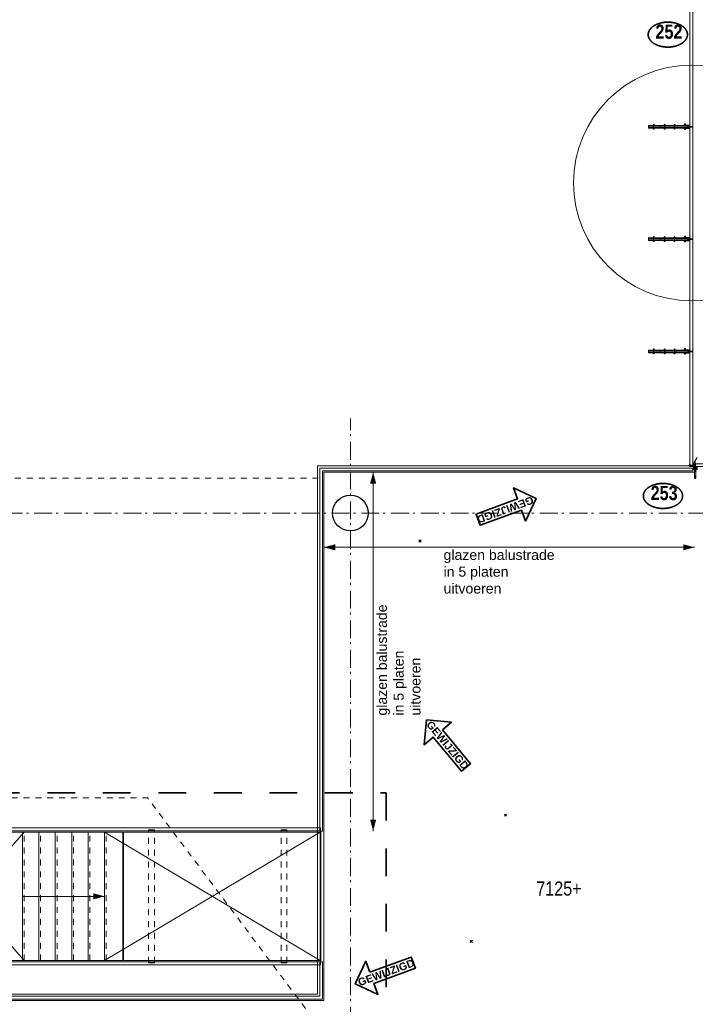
# Model space of a CAD drawing. Header units: millimetres. Extents: x -75976 to 232306, y 42824 to 140527.
# Tile 143 of 199: x 211903 to 221368, y 73537 to 87332. Entities that reach past the tile are written whole.
import ezdxf
from ezdxf.enums import TextEntityAlignment as Align

# ---------------------------------------------------------------- set-up
doc = ezdxf.new("R2010")
doc.units = ezdxf.units.MM
doc.header["$LTSCALE"] = 400
doc.header["$PDMODE"] = 3
doc.header["$PDSIZE"] = 15
for name, pattern in [('STYLE_01', [0.416641, 0.208282, -0.208359]), ('STYLE_06', [1.041641, 0.625, -0.208282, 0.069427, -0.138931]), ('STYLE_15', [0.240945, 0.11811, -0.059055, 0.004724, -0.059055]), ('STYLE_16', [0.177165, 0.11811, -0.059055]), ('STYLE_21', [0.138889, 0.069444, -0.069444]), ('STYLE_22', [1.944444, 0.972222, -0.972222])]:
    doc.linetypes.add(name, pattern=pattern)
for name, color, linetype, lineweight in [('Binnenkozijnen', 140, 'Continuous', 15), ('Buitenkozijnen', 140, 'Continuous', 15), ('Detailaanduiding', 5, 'Continuous', 70), ('Fragmentaanduiding', 1, 'STYLE_22', 35), ('leuning', 43, 'Continuous', 5), ('mat-beton (ihwg)', 5, 'Continuous', 25), ('mat-glas-hor', 140, 'Continuous', 15), ('mat-glas-vert', 140, 'Continuous', 15), ('mat-scheidingswand-horizontaal', 5, 'Continuous', 25), ('mat-staal', 5, 'Continuous', 25), ('mat-staal_zink', 140, 'Continuous', 15), ('None', 7, 'Continuous', 9), ('Tekst', 140, 'Continuous', 15), ('Wijzigingspijlen', 43, 'Continuous', 9)]:
    doc.layers.add(name, color=color, linetype=linetype, lineweight=lineweight)
doc.styles.add('Arial', font='arial.ttf', dxfattribs={"height": 176.388889})
doc.styles.add('Arial (bold)', font='arialbd.ttf', dxfattribs={"height": 132.291667})
doc.styles.add('Arial Narrow', font='ARIALN.TTF', dxfattribs={"height": 222.25})
doc.styles.add('Arial Narrow (bold)', font='ARIALNB.TTF', dxfattribs={"height": 172.861111})
doc.styles.get("Standard").update_dxf_attribs({"font": 'arial.ttf'})

# ---------------------------------------------------------------- blocks, each defined once
blk = doc.blocks.new('*U792')
at = {"layer": 'mat-staal', "linetype": 'STYLE_01', "lineweight": 25, "flags": 128}
blk.add_lwpolyline([(41587, -12689, 0.142715), (41446, -12648), (41446, -12648, 0.142715), (41305, -12689), (41446, -12910), (41587, -12689)], format="xyb", close=True, dxfattribs=at)
at = {"layer": 'mat-staal_zink', "lineweight": 15}
blk.add_circle((41446, -9985), 20, dxfattribs=at)
at = {"layer": 'None', "lineweight": 9}
for p, q in [((41506, -9930), (41386, -9930)), ((41386, -10180), (41386, -9930)), ((41506, -10180), (41506, -9930)), ((41506, -10180), (41386, -10180)), ((41506, -12031), (41386, -12031)), ((41386, -12451), (41386, -12031)), ((41506, -12451), (41506, -12031))]:
    blk.add_line(p, q, dxfattribs=at)
at = {"layer": 'None', "linetype": 'STYLE_01', "lineweight": 9}
for p, q in [((41506, -10180), (41386, -10180)), ((41386, -12031), (41386, -10180)), ((41506, -12031), (41506, -10180)), ((41506, -12031), (41386, -12031)), ((41386, -12910), (41386, -12455)), ((41506, -12910), (41506, -12455)), ((41506, -12910), (41386, -12910))]:
    blk.add_line(p, q, dxfattribs=at)
blk = doc.blocks.new('*U793')
at = {"layer": 'None', "color": 43, "linetype": 'Continuous', "lineweight": 9}
blk.add_lwpolyline([(43171, -11980), (43401, -11980), (43401, -10180), (43171, -10180)], close=True, dxfattribs=at)
at = {"layer": 'None', "color": 43, "linetype": 'STYLE_01', "lineweight": 9}
blk.add_lwpolyline([(43426, -11980), (43426, -10180), (43401, -10180), (43401, -11980)], close=True, dxfattribs=at)
blk = doc.blocks.new('*U794')
at = {"layer": 'None', "color": 43, "linetype": 'Continuous', "lineweight": 9}
blk.add_lwpolyline([(42941, -11980), (43171, -11980), (43171, -10180), (42941, -10180)], close=True, dxfattribs=at)
at = {"layer": 'None', "color": 43, "linetype": 'STYLE_01', "lineweight": 9}
blk.add_lwpolyline([(43196, -11980), (43196, -10180), (43171, -10180), (43171, -11980)], close=True, dxfattribs=at)
blk = doc.blocks.new('*U795')
at = {"layer": 'None', "color": 43, "linetype": 'Continuous', "lineweight": 9}
blk.add_lwpolyline([(42711, -11980), (42941, -11980), (42941, -10180), (42711, -10180)], close=True, dxfattribs=at)
at = {"layer": 'None', "color": 43, "linetype": 'STYLE_01', "lineweight": 9}
blk.add_lwpolyline([(42966, -11980), (42966, -10180), (42941, -10180), (42941, -11980)], close=True, dxfattribs=at)
blk = doc.blocks.new('*U796')
at = {"layer": 'None', "color": 43, "linetype": 'Continuous', "lineweight": 9}
blk.add_lwpolyline([(42481, -11980), (42711, -11980), (42711, -10180), (42481, -10180)], close=True, dxfattribs=at)
at = {"layer": 'None', "color": 43, "linetype": 'STYLE_01', "lineweight": 9}
blk.add_lwpolyline([(42736, -11980), (42736, -10180), (42711, -10180), (42711, -11980)], close=True, dxfattribs=at)
blk = doc.blocks.new('*U797')
at = {"layer": 'None', "color": 43, "linetype": 'Continuous', "lineweight": 9}
blk.add_lwpolyline([(42251, -11980), (42481, -11980), (42481, -10180), (42251, -10180)], close=True, dxfattribs=at)
at = {"layer": 'None', "color": 43, "linetype": 'STYLE_01', "lineweight": 9}
blk.add_lwpolyline([(42506, -11980), (42506, -10180), (42481, -10180), (42481, -11980)], close=True, dxfattribs=at)
blk = doc.blocks.new('*U798')
at = {"layer": 'None', "color": 8, "linetype": 'Continuous', "lineweight": 5}
blk.add_lwpolyline([(40466, -11980), (40696, -11980), (40696, -10180), (40466, -10180)], close=True, dxfattribs=at)
at = {"layer": 'None', "color": 8, "linetype": 'STYLE_01', "lineweight": 5}
blk.add_lwpolyline([(40721, -11980), (40721, -10180), (40696, -10180), (40696, -11980)], close=True, dxfattribs=at)
blk = doc.blocks.new('*U799')
at = {"layer": 'None', "color": 8, "linetype": 'Continuous', "lineweight": 5}
blk.add_lwpolyline([(40236, -11980), (40466, -11980), (40466, -10180), (40236, -10180)], close=True, dxfattribs=at)
at = {"layer": 'None', "color": 8, "linetype": 'STYLE_01', "lineweight": 5}
blk.add_lwpolyline([(40491, -11980), (40491, -10180), (40466, -10180), (40466, -11980)], close=True, dxfattribs=at)
blk = doc.blocks.new('*U800')
at = {"layer": 'None', "color": 8, "linetype": 'Continuous', "lineweight": 5}
blk.add_lwpolyline([(40006, -11980), (40236, -11980), (40236, -10180), (40006, -10180)], close=True, dxfattribs=at)
at = {"layer": 'None', "color": 8, "linetype": 'STYLE_01', "lineweight": 5}
blk.add_lwpolyline([(40261, -11980), (40261, -10180), (40236, -10180), (40236, -11980)], close=True, dxfattribs=at)
blk = doc.blocks.new('*U801')
at = {"layer": 'None', "color": 8, "linetype": 'Continuous', "lineweight": 5}
blk.add_lwpolyline([(39776, -11980), (40006, -11980), (40006, -10180), (39776, -10180)], close=True, dxfattribs=at)
at = {"layer": 'None', "color": 8, "linetype": 'STYLE_01', "lineweight": 5}
blk.add_lwpolyline([(40031, -11980), (40031, -10180), (40006, -10180), (40006, -11980)], close=True, dxfattribs=at)
blk = doc.blocks.new('*U802')
at = {"layer": 'None', "color": 8, "linetype": 'Continuous', "lineweight": 5}
blk.add_lwpolyline([(39546, -11980), (39776, -11980), (39776, -10180), (39546, -10180)], close=True, dxfattribs=at)
at = {"layer": 'None', "color": 8, "linetype": 'STYLE_01', "lineweight": 5}
blk.add_lwpolyline([(39801, -11980), (39801, -10180), (39776, -10180), (39776, -11980)], close=True, dxfattribs=at)
blk = doc.blocks.new('*U803')
at = {"layer": 'None', "color": 8, "linetype": 'Continuous', "lineweight": 5}
blk.add_lwpolyline([(39316, -11980), (39546, -11980), (39546, -10180), (39316, -10180)], close=True, dxfattribs=at)
at = {"layer": 'None', "color": 8, "linetype": 'STYLE_01', "lineweight": 5}
blk.add_lwpolyline([(39571, -11980), (39571, -10180), (39546, -10180), (39546, -11980)], close=True, dxfattribs=at)
blk = doc.blocks.new('*U804')
at = {"layer": 'None', "color": 8, "linetype": 'Continuous', "lineweight": 5}
blk.add_lwpolyline([(39086, -11980), (39316, -11980), (39316, -10180), (39086, -10180)], close=True, dxfattribs=at)
at = {"layer": 'None', "color": 8, "linetype": 'STYLE_01', "lineweight": 5}
blk.add_lwpolyline([(39341, -11980), (39341, -10180), (39316, -10180), (39316, -11980)], close=True, dxfattribs=at)
blk = doc.blocks.new('*U805')
at = {"layer": 'None', "color": 8, "linetype": 'Continuous', "lineweight": 5}
blk.add_lwpolyline([(38856, -11980), (39086, -11980), (39086, -10180), (38856, -10180)], close=True, dxfattribs=at)
at = {"layer": 'None', "color": 8, "linetype": 'STYLE_01', "lineweight": 5}
blk.add_lwpolyline([(39111, -11980), (39111, -10180), (39086, -10180), (39086, -11980)], close=True, dxfattribs=at)
blk = doc.blocks.new('*U806')
at = {"layer": 'None', "color": 8, "linetype": 'Continuous', "lineweight": 5}
blk.add_lwpolyline([(38626, -11980), (38856, -11980), (38856, -10180), (38626, -10180)], close=True, dxfattribs=at)
at = {"layer": 'None', "color": 8, "linetype": 'STYLE_01', "lineweight": 5}
blk.add_lwpolyline([(38881, -11980), (38881, -10180), (38856, -10180), (38856, -11980)], close=True, dxfattribs=at)
blk = doc.blocks.new('*U807')
at = {"layer": 'None', "color": 8, "linetype": 'Continuous', "lineweight": 5}
blk.add_lwpolyline([(38396, -11980), (38626, -11980), (38626, -10180), (38396, -10180)], close=True, dxfattribs=at)
at = {"layer": 'None', "color": 8, "linetype": 'STYLE_01', "lineweight": 5}
blk.add_lwpolyline([(38651, -11980), (38651, -10180), (38626, -10180), (38626, -11980)], close=True, dxfattribs=at)
blk = doc.blocks.new('*U808')
at = {"layer": 'None', "color": 8, "linetype": 'Continuous', "lineweight": 5}
blk.add_lwpolyline([(38166, -11980), (38396, -11980), (38396, -10180), (38166, -10180)], close=True, dxfattribs=at)
at = {"layer": 'None', "color": 8, "linetype": 'STYLE_01', "lineweight": 5}
blk.add_lwpolyline([(38421, -11980), (38421, -10180), (38396, -10180), (38396, -11980)], close=True, dxfattribs=at)
blk = doc.blocks.new('*U809')
at = {"layer": 'None', "color": 8, "linetype": 'Continuous', "lineweight": 5}
blk.add_lwpolyline([(37936, -11980), (38166, -11980), (38166, -10180), (37936, -10180)], close=True, dxfattribs=at)
at = {"layer": 'None', "color": 8, "linetype": 'STYLE_01', "lineweight": 5}
blk.add_lwpolyline([(38191, -11980), (38191, -10180), (38166, -10180), (38166, -11980)], close=True, dxfattribs=at)
blk = doc.blocks.new('*U810')
at = {"layer": 'None', "color": 8, "linetype": 'Continuous', "lineweight": 5}
blk.add_lwpolyline([(37706, -11980), (37936, -11980), (37936, -10180), (37706, -10180)], close=True, dxfattribs=at)
at = {"layer": 'None', "color": 8, "linetype": 'STYLE_01', "lineweight": 5}
blk.add_lwpolyline([(37961, -11980), (37961, -10180), (37936, -10180), (37936, -11980)], close=True, dxfattribs=at)
blk = doc.blocks.new('*U811')
at = {"layer": 'None', "color": 8, "linetype": 'Continuous', "lineweight": 5}
blk.add_lwpolyline([(37476, -11980), (37706, -11980), (37706, -10180), (37476, -10180)], close=True, dxfattribs=at)
at = {"layer": 'None', "color": 8, "linetype": 'STYLE_01', "lineweight": 5}
blk.add_lwpolyline([(37731, -11980), (37731, -10180), (37706, -10180), (37706, -11980)], close=True, dxfattribs=at)
blk = doc.blocks.new('*U812')
at = {"layer": 'None', "color": 8, "linetype": 'Continuous', "lineweight": 5}
blk.add_lwpolyline([(37246, -11980), (37476, -11980), (37476, -10180), (37246, -10180)], close=True, dxfattribs=at)
at = {"layer": 'None', "color": 8, "linetype": 'STYLE_01', "lineweight": 5}
blk.add_lwpolyline([(37501, -11980), (37501, -10180), (37476, -10180), (37476, -11980)], close=True, dxfattribs=at)
blk = doc.blocks.new('*U813')
at = {"layer": 'None', "color": 8, "linetype": 'Continuous', "lineweight": 5}
blk.add_lwpolyline([(37016, -11980), (37246, -11980), (37246, -10180), (37016, -10180)], close=True, dxfattribs=at)
at = {"layer": 'None', "color": 8, "linetype": 'STYLE_01', "lineweight": 5}
blk.add_lwpolyline([(37271, -11980), (37271, -10180), (37246, -10180), (37246, -11980)], close=True, dxfattribs=at)
blk = doc.blocks.new('*U814')
at = {"layer": 'None', "color": 8, "linetype": 'Continuous', "lineweight": 5}
for p, q in [((37272, -11980), (33616, -10180)), ((37246, -11080), (40696, -11080)), ((42251, -11080), (43401, -11080))]:
    blk.add_line(p, q, dxfattribs=at)
at = {"layer": 'None', "color": 43, "linetype": 'Continuous', "lineweight": 9}
for p, q in [((40697, -11980), (42276, -10180)), ((42276, -11980), (40697, -10180)), ((46421, -11980), (43401, -10180)), ((43401, -11980), (46421, -10180))]:
    blk.add_line(p, q, dxfattribs=at)
at = {"layer": 'None', "color": 8, "linetype": 'Continuous', "lineweight": 5}
blk.add_lwpolyline([(40696, -10180), (40951, -10180), (40951, -11980), (40696, -11980)], close=True, dxfattribs=at)
at = {"layer": 'None', "color": 43, "linetype": 'Continuous', "lineweight": 9}
for points in [[(40962, -10180), (42251, -10180), (42251, -11980), (40962, -11980)], [(43401, -10180), (43656, -10180), (43656, -11980), (43401, -11980)], [(43666, -10180), (46421, -10180), (46421, -11980), (43666, -11980)]]:
    blk.add_lwpolyline(points, close=True, dxfattribs=at)
at = {"layer": 'None', "color": 43, "linetype": 'STYLE_01', "lineweight": 9}
blk.add_lwpolyline([(42276, -11980), (42276, -10180), (42251, -10180), (42251, -11980)], close=True, dxfattribs=at)
at = {"layer": 'None', "color": 8, "lineweight": 5}
for points in [[(40696, -11080), (40537, -11123), (40537, -11037)], [(43401, -11080), (43242, -11123), (43242, -11037)]]:
    blk.add_solid(points, dxfattribs=at)
at = {"layer": 'None', "color": 7}
for name in ['*U813', '*U812', '*U811', '*U810', '*U809', '*U808', '*U807', '*U806', '*U805', '*U804', '*U803', '*U802', '*U801', '*U800', '*U799', '*U798', '*U797', '*U796', '*U795', '*U794', '*U793']:
    blk.add_blockref(name, (0, 0), dxfattribs=at)
blk = doc.blocks.new('*U815')
at = {"layer": 'None', "color": 8, "linetype": 'Continuous', "lineweight": 5}
blk.add_line((33616, -12485), (37247, -10180), dxfattribs=at)
blk.add_lwpolyline([(35416, -11980), (35416, -12485), (33616, -12485), (33616, -10180), (37006, -10180), (37006, -11980)], close=True, dxfattribs=at)
at = {"layer": 'None', "color": 7}
for name in ['*U792', '*U814']:
    blk.add_blockref(name, (0, 0), dxfattribs=at)
blk = doc.blocks.new('*U816')
at = {"layer": 'leuning', "color": 140, "linetype": 'Continuous', "lineweight": 15}
blk.add_lwpolyline([(33598, -10162), (46426, -10162), (46426, -10122), (33558, -10122), (33558, -12490), (33598, -12490)], close=True, dxfattribs=at)
at = {"layer": 'None', "linetype": 'STYLE_01', "lineweight": 9}
for p, q in [((44099, -10150), (44019, -10150)), ((44019, -12010), (44019, -10150)), ((44099, -12010), (44099, -10150)), ((45954, -10150), (45874, -10150)), ((45874, -12010), (45874, -10150)), ((45954, -12010), (45954, -10150)), ((44099, -12010), (44019, -12010)), ((45954, -12010), (45874, -12010))]:
    blk.add_line(p, q, dxfattribs=at)
at = {"layer": 'None', "color": 8, "linetype": 'Continuous', "lineweight": 5}
blk.add_line((46431, -10162), (46431, -11998), dxfattribs=at)
at = {"layer": 'None', "color": 140, "linetype": 'Continuous', "lineweight": 15}
blk.add_lwpolyline([(35474, -12038), (46426, -12038), (46426, -11998), (35434, -11998), (35434, -12490), (35474, -12490)], close=True, dxfattribs=at)
at = {"layer": 'None', "color": 7}
blk.add_blockref('*U815', (0, 0), dxfattribs=at)
blk = doc.blocks.new('Kolom O 500')
at = {"layer": 'mat-beton (ihwg)', "lineweight": 25}
blk.add_circle((0, 0), 250, dxfattribs=at)
blk = doc.blocks.new('*U1080')
at = {"layer": 'Binnenkozijnen', "color": 43, "linetype": 'STYLE_01', "lineweight": 9}
for p in [(37433, -9699), (47716, -14650)]:
    blk.add_line(p, (44003, -9699), dxfattribs=at)
blk = doc.blocks.new('*U394')
at = {"layer": 'None', "color": 8, "lineweight": 5, "flags": 128}
for points in [[(-5, -154), (-5, -154, 0.414214), (-5, -155), (-5, -173), (-5, -173, 0.414214), (-5, -173), (-4, -173), (-4, -173, 0.414214), (-3, -173), (-3, -173, 0.414214), (-4, -172), (-4, -172), (-4, -169), (-4, -169, -0.414214), (-4, -168), (-3, -168), (-3, -168, 0.221695), (-2, -168), (-1, -167), (-1, -167, -0.466308), (1, -167), (2, -168), (2, -168, 0.221695), (3, -168), (4, -168), (4, -168, -0.414214), (5, -169), (5, -172), (4, -172), (4, -172, 0.414214), (4, -173), (4, -173, 0.414214), (4, -173), (5, -173), (5, -173, 0.414214), (6, -173), (6, -155), (6, -155, 0.414214), (5, -154), (5, -154), (5, -155), (5, -155, -0.414214), (4, -155), (4, -155), (4, -155, -0.414214), (3, -155), (3, -151), (3, -151, -0.414214), (4, -150), (4, -150), (4, -150, -0.414214), (5, -150), (5, -151), (5, -151), (5, -151, 0.414214), (6, -150), (6, -138), (6, -138, 0.351868), (5, -137), (5, -137, 0.351868), (5, -137), (4, -139), (4, -139, 0.314902), (4, -139), (4, -140), (4, -140, -0.198912), (5, -140), (5, -140), (5, -140, -0.198912), (4, -140), (4, -141), (4, -141, 0.414214), (4, -141), (4, -141), (4, -141, -0.198912), (5, -141), (5, -142), (5, -142, -0.198912), (4, -142), (4, -142), (4, -142, 0.414214), (4, -142), (4, -143), (4, -143, -0.198912), (5, -143), (5, -143), (5, -143, -0.087489), (5, -143), (4, -144), (4, -149), (4, -149, -0.414214), (4, -149), (-4, -149), (-4, -149, -0.414214), (-4, -149), (-4, -144), (-4, -143), (-4, -143, -0.087489), (-4, -143), (-4, -143), (-4, -143, -0.198912), (-4, -143), (-4, -142), (-4, -142, 0.414214), (-4, -142), (-4, -142), (-4, -142, -0.198912), (-4, -142), (-4, -141), (-4, -141, -0.198912), (-4, -141), (-4, -141), (-4, -141, 0.414214), (-4, -141), (-4, -140), (-4, -140, -0.198912), (-4, -140), (-4, -140), (-4, -140, -0.198912), (-4, -140), (-4, -139), (-4, -139, 0.314902), (-4, -139), (-5, -137), (-5, -137, 0.351868), (-5, -137), (-5, -137, 0.351868), (-5, -138), (-5, -150), (-5, -150, 0.414214), (-5, -151), (-5, -151), (-5, -150), (-5, -150, -0.414214), (-4, -150), (-4, -150), (-4, -150, -0.414214), (-3, -151), (-3, -155), (-3, -155, -0.414214), (-4, -155), (-4, -155), (-4, -155, -0.414214), (-5, -155), (-5, -154)], [(-4, -162, -0.414214), (-4, -161), (-3, -161), (-3, -161, 0.414214), (-2, -161), (-2, -160), (-2, -160, 0.414214), (-3, -160), (-4, -160), (-4, -160, -0.414214), (-4, -160), (-4, -157), (-4, -157, -0.414214), (-4, -156), (4, -156), (4, -156, -0.414214), (5, -157), (5, -160), (5, -160, -0.414214), (4, -160), (3, -160), (3, -160, 0.414214), (3, -160), (3, -161), (3, -161, 0.414214), (3, -161), (4, -161), (4, -161, -0.414214), (5, -162), (5, -167), (5, -167, -0.414214), (4, -167), (3, -167), (3, -167, -0.221695), (3, -167), (2, -166), (2, -166, 0.466308), (-2, -166), (-3, -167), (-3, -167, -0.221695), (-3, -167), (-4, -167), (-4, -167, -0.414214), (-4, -167), (-4, -162)], [(-2, -150, 0.414214), (-2, -150), (-2, -155), (-2, -155, 0.414214), (-2, -155), (2, -155), (2, -155, 0.414214), (2, -155), (2, -150), (2, -150, 0.414214), (2, -150), (-2, -150)]]:
    blk.add_lwpolyline(points, format="xyb", close=True, dxfattribs=at)
blk = doc.blocks.new('*U395')
at = {"layer": 'None', "color": 8, "lineweight": 5, "flags": 128}
for points in [[(-13, -183), (-13, -182), (-14, -181), (-14, -181, 0.36397), (-15, -181), (-15, -181), (-15, -182), (-15, -182, -0.36397), (-16, -182), (-16, -182), (-16, -181), (-16, -181, 0.36397), (-17, -181), (-17, -181), (-17, -182), (-17, -182, -0.36397), (-18, -182), (-18, -182), (-18, -181), (-18, -181, 0.36397), (-18, -181), (-18, -181), (-19, -182), (-19, -182, -0.36397), (-19, -182), (-19, -182), (-20, -181), (-20, -181, 0.36397), (-20, -181), (-20, -181), (-21, -182), (-21, -182, -0.36397), (-21, -182), (-21, -182), (-22, -181), (-22, -181, 0.36397), (-22, -181), (-22, -181), (-22, -181), (-23, -181), (-23, -181), (-23, -181, 0.36397), (-24, -181), (-24, -181), (-24, -181), (-24, -181), (-24, -181, -0.267949), (-25, -181), (-25, -181), (-25, -181), (-25, -181, 0.339454), (-25, -181), (-25, -181, 0.339454), (-25, -181), (-25, -181), (-25, -184), (-25, -184, 0.414214), (-25, -185), (-25, -185), (-24, -185), (-24, -185, 0.414214), (-24, -184), (-24, -184), (-24, -183), (-24, -183, 0.236068), (-24, -182), (-24, -182), (-24, -182, -0.548276), (-24, -182), (-24, -182, -0.548276), (-24, -182), (-24, -182), (-24, -182, 0.250388), (-24, -182), (-24, -182), (-23, -182), (-23, -182, -0.414214), (-22, -183), (-22, -183), (-22, -183), (-22, -183, 0.414214), (-22, -184), (-22, -184), (-22, -184), (-22, -184, 0.131652), (-22, -184), (-22, -184), (-20, -183), (-13, -183)], [(-6, -181), (-6, -181, -0.388879), (-9, -183), (-9, -183), (-20, -183), (-22, -184), (-23, -184), (-23, -183), (-24, -183), (-24, -185), (24, -185), (24, -183), (23, -183), (23, -184), (22, -184), (20, -183), (9, -183), (9, -183, -0.388879), (6, -181), (6, -181), (5, -173), (3, -173), (3, -171), (-2, -171), (-2, -173), (-5, -173), (-6, -181)], [(14, -183), (14, -182), (15, -181), (15, -181, -0.36397), (15, -181), (15, -181), (15, -182), (15, -182, 0.36397), (16, -182), (16, -182), (16, -181), (16, -181, -0.36397), (17, -181), (17, -181), (17, -182), (17, -182, 0.36397), (18, -182), (18, -182), (18, -181), (18, -181, -0.36397), (19, -181), (19, -181), (19, -182), (19, -182, 0.36397), (19, -182), (19, -182), (20, -181), (20, -181, -0.36397), (20, -181), (20, -181), (21, -182), (21, -182, 0.36397), (21, -182), (21, -182), (22, -181), (22, -181, -0.36397), (22, -181), (22, -181), (22, -181), (23, -181), (24, -181), (24, -181, -0.36397), (24, -181), (24, -181), (24, -181), (25, -181), (25, -181, 0.267949), (25, -181), (25, -181), (25, -181), (25, -181, -0.339454), (25, -181), (25, -181, -0.339454), (26, -181), (26, -181), (26, -184), (26, -184, -0.414214), (25, -185), (25, -185), (24, -185), (24, -185, -0.414214), (24, -184), (24, -184), (24, -183), (24, -183, -0.236068), (24, -182), (24, -182), (24, -182, 0.548276), (24, -182), (24, -182, 0.548276), (24, -182), (24, -182), (24, -182, -0.250388), (24, -182), (24, -182), (23, -182), (23, -182, 0.414214), (23, -183), (23, -183), (23, -183), (23, -183, -0.414214), (22, -184), (22, -184), (22, -184), (22, -184, -0.131652), (22, -184), (22, -184), (21, -183), (14, -183)]]:
    blk.add_lwpolyline(points, format="xyb", close=True, dxfattribs=at)
blk = doc.blocks.new('verticale stijl 150x50 UV')
at = {"layer": 'None', "color": 8, "linetype": 'STYLE_15', "lineweight": 5}
blk.add_line((0, -216), (0, 35), dxfattribs=at)
at = {"layer": 'None', "color": 8, "lineweight": 5}
for p, q in [((-25, -133), (-25, -133)), ((-25, -134), (-25, -134)), ((-25, -135), (-25, -135)), ((-25, -136), (-25, -136)), ((-25, -137), (-25, -137)), ((-25, -137), (-25, -137)), ((-24, -133), (-24, -133)), ((-24, -134), (-24, -134)), ((-24, -135), (-24, -135)), ((-24, -135), (-24, -135)), ((-24, -136), (-24, -136)), ((-24, -137), (-24, -137)), ((-24, -138), (-24, -138)), ((-23, -133), (-23, -133)), ((-23, -134), (-23, -134)), ((-23, -135), (-23, -135)), ((-23, -136), (-23, -136)), ((-23, -137), (-23, -137)), ((-23, -137), (-23, -137)), ((-22, -127), (-22, -127)), ((-22, -128), (-22, -128)), ((-22, -129), (-22, -129)), ((-22, -129), (-22, -129)), ((-22, -130), (-22, -130)), ((-22, -131), (-22, -131)), ((-22, -132), (-22, -132)), ((-22, -133), (-22, -133)), ((-22, -133), (-22, -133)), ((-22, -133), (-22, -133)), ((-22, -134), (-22, -134)), ((-22, -134), (-22, -134)), ((-22, -135), (-22, -135)), ((-22, -135), (-22, -135)), ((-21, -126), (-21, -126)), ((-21, -129), (-21, -129)), ((-21, -130), (-21, -130)), ((-21, -131), (-21, -131)), ((-21, -131), (-21, -131)), ((-21, -132), (-21, -132)), ((-21, -133), (-21, -133)), ((-21, -134), (-21, -134)), ((-21, -135), (-21, -135)), ((-21, -135), (-21, -135)), ((-21, -136), (-21, -136)), ((-21, -137), (-21, -137)), ((-21, -138), (-21, -138)), ((-20, -126), (-20, -126)), ((-20, -130), (-20, -130)), ((-20, -131), (-20, -131)), ((-20, -132), (-20, -132)), ((-20, -133), (-20, -133)), ((-20, -133), (-20, -133)), ((-20, -134), (-20, -134)), ((-20, -135), (-20, -135)), ((-20, -136), (-20, -136)), ((-20, -137), (-20, -137)), ((-20, -137), (-20, -137)), ((-19, -126), (-19, -126)), ((-19, -127), (-19, -127)), ((-19, -129), (-19, -129)), ((-19, -130), (-19, -130)), ((-19, -131), (-19, -131)), ((-19, -131), (-19, -131)), ((-19, -132), (-19, -132)), ((-19, -133), (-19, -133)), ((-19, -134), (-19, -134)), ((-19, -135), (-19, -135)), ((-18, -128), (-18, -128)), ((-18, -129), (-18, -129)), ((-18, -129), (-18, -129)), ((-18, -133), (-18, -133)), ((-18, -134), (-18, -134)), ((-18, -135), (-18, -135)), ((-17, -133), (-17, -133)), ((-17, -133), (-17, -133)), ((-17, -134), (-17, -134)), ((-17, -134), (-17, -134)), ((-17, -135), (-17, -135)), ((-17, -135), (-17, -135)), ((-17, -135), (-17, -135)), ((-17, -136), (-17, -136)), ((-17, -136), (-17, -136)), ((-17, -137), (-17, -137)), ((-17, -137), (-17, -137)), ((-17, -137), (-17, -137)), ((-17, -138), (-17, -138)), ((-26, -143), (-26, -143)), ((-26, -144), (-26, -144)), ((-25, -138), (-25, -138)), ((-25, -139), (-25, -139)), ((-25, -140), (-25, -140)), ((-25, -141), (-25, -141)), ((-25, -142), (-25, -142)), ((-25, -142), (-25, -142)), ((-25, -143), (-25, -143)), ((-25, -145), (-25, -145)), ((-24, -139), (-24, -139)), ((-24, -139), (-24, -139)), ((-24, -140), (-24, -140)), ((-24, -141), (-24, -141)), ((-24, -142), (-24, -142)), ((-24, -143), (-24, -143)), ((-24, -144), (-24, -144)), ((-23, -138), (-23, -138)), ((-23, -139), (-23, -139)), ((-23, -140), (-23, -140)), ((-23, -141), (-23, -141)), ((-23, -142), (-23, -142)), ((-23, -145), (-23, -145)), ((-22, -140), (-22, -140)), ((-22, -140), (-22, -140)), ((-22, -141), (-22, -141)), ((-22, -141), (-22, -141)), ((-22, -142), (-22, -142)), ((-22, -144), (-22, -144)), ((-22, -145), (-22, -145)), ((-21, -139), (-21, -139)), ((-21, -139), (-21, -139)), ((-21, -140), (-21, -140)), ((-21, -141), (-21, -141)), ((-21, -144), (-21, -144)), ((-20, -138), (-20, -138)), ((-20, -139), (-20, -139)), ((-20, -140), (-20, -140)), ((-20, -141), (-20, -141)), ((-20, -142), (-20, -142)), ((-20, -142), (-20, -142)), ((-20, -143), (-20, -143)), ((-20, -144), (-20, -144)), ((-19, -140), (-19, -140)), ((-19, -141), (-19, -141)), ((-19, -142), (-19, -142)), ((-18, -140), (-18, -140)), ((-18, -141), (-18, -141)), ((-18, -142), (-18, -142)), ((-18, -142), (-18, -142)), ((-17, -138), (-17, -138)), ((-17, -139), (-17, -139)), ((-17, -139), (-17, -139)), ((-17, -139), (-17, -139)), ((-17, -140), (-17, -140)), ((-17, -140), (-17, -140)), ((-17, -141), (-17, -141)), ((-17, -141), (-17, -141)), ((-17, -142), (-17, -142)), ((-17, -142), (-17, -142)), ((-17, -142), (-17, -142)), ((-17, -143), (-17, -143)), ((-17, -143), (-17, -143)), ((-16, -141), (-16, -141)), ((-16, -142), (-16, -142)), ((-16, -143), (-16, -143)), ((-16, -144), (-16, -144)), ((-15, -142), (-15, -142)), ((-15, -143), (-15, -143)), ((-15, -144), (-15, -144)), ((-15, -145), (-15, -145)), ((-14, -142), (-14, -142)), ((-14, -143), (-14, -143)), ((-14, -144), (-14, -144)), ((-14, -144), (-14, -144)), ((-13, -143), (-13, -143)), ((-13, -144), (-13, -144))]:
    blk.add_line(p, q, dxfattribs=at)
at = {"layer": 'None', "color": 8, "linetype": 'STYLE_16', "lineweight": 5}
for p, q in [((-2, -155), (0, -154)), ((-2, -157), (-2, -155)), ((-1, -157), (-1, -155)), ((-1, -157), (-1, -155)), ((2, -155), (0, -154)), ((1, -157), (1, -155)), ((2, -157), (2, -155)), ((2, -157), (2, -155))]:
    blk.add_line(p, q, dxfattribs=at)
at = {"layer": 'None', "color": 8, "linetype": 'Continuous', "lineweight": 5, "flags": 128}
for points in [[(-10, 15), (10, 15), (10, -105), (25, -105), (25, -117), (-25, -117), (-25, -105), (-10, -105)], [(-8, 13), (-8, -105), (8, -105), (8, 13)], [(8, -107), (-8, -107), (-23, -107), (-23, -115), (23, -115), (23, -107)]]:
    blk.add_lwpolyline(points, close=True, dxfattribs=at)
at = {"layer": 'None', "color": 8, "lineweight": 5, "flags": 128}
for points in [[(-15, -145), (-15, -145, 0.390793), (-13, -144), (-13, -144, 0.390793), (-14, -142), (-14, -142, -0.352623), (-16, -140), (-16, -133), (-16, -133, 0.414214), (-16, -133), (-18, -133), (-18, -133), (-18, -133, -0.520293), (-18, -133), (-18, -130), (-18, -130), (-18, -128), (-18, -128, -0.577863), (-18, -128), (-18, -128), (-18, -128, 0.366605), (-18, -127), (-18, -127, 0.366605), (-18, -127), (-18, -127, -0.130834), (-19, -126), (-19, -126, 0.439074), (-21, -126), (-21, -126, -0.133252), (-22, -127), (-22, -127, 0.366605), (-22, -127), (-22, -127, 0.366605), (-22, -128), (-22, -128), (-22, -128, -0.577455), (-22, -128), (-22, -130), (-22, -130), (-22, -133), (-22, -133, -0.52048), (-22, -133), (-22, -133), (-25, -133), (-25, -133, 0.414214), (-25, -133), (-25, -141), (-25, -141, -0.255976), (-26, -143), (-26, -143, 0.749676), (-25, -145), (-21, -145), (-21, -145, 0.414214), (-19, -143), (-19, -143, -0.402808), (-19, -142), (-19, -142, -0.402808), (-18, -143), (-18, -143, 0.233259), (-18, -143), (-15, -144), (-15, -144, -0.419014), (-15, -144), (-15, -144, -0.419014), (-15, -144), (-16, -144), (-16, -144, 0.414214), (-16, -144), (-16, -144, 0.414214), (-16, -145)], [(25, -133), (25, -117), (23, -117), (-23, -117), (-25, -117), (-25, -133), (-22, -133), (-22, -128), (-23, -128), (-23, -127), (-22, -127), (-22, -125), (-22, -124), (-22, -120), (-22, -120, -0.414214), (-20, -119), (-20, -119), (-20, -119, -0.414214), (-18, -120), (-18, -124), (-18, -125), (-18, -127), (-18, -127), (-18, -128), (-18, -128), (-18, -133), (-16, -133), (-16, -120), (-16, -120, -0.414214), (-15, -119), (-15, -119), (-7, -119), (-7, -119, -0.414214), (-5, -120), (-5, -137), (-4, -137), (-4, -140), (-4, -140), (-4, -140), (-4, -141), (-4, -141), (-4, -142), (-4, -142), (-4, -143), (-4, -144), (-4, -149), (-2, -149), (-2, -138), (-2, -138, -0.414214), (0, -136), (0, -136), (0, -136, -0.414214), (2, -138), (2, -149), (4, -149), (4, -144), (4, -143), (4, -142), (4, -142), (4, -141), (4, -141), (4, -140), (4, -140), (4, -140), (4, -137), (5, -137), (5, -120), (5, -120, -0.414214), (7, -119), (7, -119), (15, -119), (15, -119, -0.414214), (16, -120), (16, -133), (18, -133), (18, -128), (18, -128), (18, -127), (18, -127), (18, -125), (18, -124), (18, -120), (18, -120, -0.414214), (20, -119), (20, -119), (20, -119, -0.414214), (22, -120), (22, -124), (22, -125), (22, -127), (23, -127), (23, -128), (22, -128), (22, -133)], [(-23, -136), (-23, -136, -0.414214), (-22, -135), (-22, -135, -0.414214), (-21, -136), (-21, -139), (-21, -139, -0.414214), (-22, -140), (-22, -140, -0.414214), (-23, -139)], [(-21, -128, -0.29188), (-21, -127), (-20, -127), (-20, -127, -0.344328), (-20, -127), (-19, -127), (-19, -127, -0.29188), (-19, -128), (-19, -130), (-19, -130, -0.348796), (-20, -130), (-20, -130, -0.348796), (-21, -130), (-21, -128)], [(-19, -140, -0.414214), (-20, -139), (-20, -136), (-20, -136, -0.414214), (-19, -135), (-19, -135, -0.414214), (-18, -136), (-18, -139), (-18, -139, -0.414214), (-19, -140)], [(15, -145), (15, -145, -0.390793), (13, -144), (13, -144, -0.390793), (14, -142), (14, -142, 0.352623), (16, -140), (16, -133), (16, -133, -0.414214), (16, -133), (18, -133), (18, -133), (18, -133, 0.520293), (18, -133), (18, -130), (18, -130), (18, -128), (18, -128, 0.577863), (18, -128), (18, -128), (18, -128, -0.366605), (18, -127), (18, -127, -0.366605), (18, -127), (18, -127, 0.130834), (19, -126), (19, -126, -0.439074), (21, -126), (21, -126, 0.133252), (22, -127), (22, -127, -0.366605), (22, -127), (22, -127, -0.366605), (22, -128), (22, -128), (22, -128, 0.577455), (22, -128), (22, -130), (22, -130), (22, -133), (22, -133, 0.52048), (22, -133), (22, -133), (25, -133), (25, -133, -0.414214), (25, -133), (25, -141), (25, -141, 0.255976), (26, -143), (26, -143, -0.749676), (25, -145), (21, -145), (21, -145, -0.414214), (19, -143), (19, -143, 0.402808), (19, -142), (19, -142, 0.402808), (18, -143), (18, -143, -0.233259), (18, -143), (15, -144), (15, -144, 0.419014), (15, -144), (15, -144, 0.419014), (15, -144), (16, -144), (16, -144, -0.414214), (16, -144), (16, -144, -0.414214), (16, -145)], [(19, -140, 0.414214), (20, -139), (20, -136), (20, -136, 0.414214), (19, -135), (19, -135, 0.414214), (18, -136), (18, -139), (18, -139, 0.414214), (19, -140)], [(21, -128, 0.29188), (21, -127), (20, -127), (20, -127, 0.344328), (20, -127), (19, -127), (19, -127, 0.29188), (19, -128), (19, -130), (19, -130, 0.348796), (20, -130), (20, -130, 0.348796), (21, -130), (21, -128)], [(23, -136), (23, -136, 0.414214), (22, -135), (22, -135, 0.414214), (21, -136), (21, -139), (21, -139, 0.414214), (22, -140), (22, -140, 0.414214), (23, -139)], [(-23, -142), (-23, -142, 0.418874), (-24, -142), (-24, -142, -0.396568), (-25, -143), (-25, -143, 0.437017), (-26, -144), (-26, -144, 0.437017), (-25, -144), (-22, -144), (-22, -144, 0.263556), (-20, -143), (-20, -143, 0.552342), (-21, -142)], [(0, -157), (0, -157, -0.163834), (-4, -156), (-4, -156), (-4, -156, -0.234469), (-5, -155), (-5, -155), (-5, -154), (5, -154), (5, -155), (5, -155, -0.234469), (4, -156), (4, -156), (4, -156, -0.163834), (0, -157), (0, -157)], [(23, -142), (23, -142, -0.418874), (24, -142), (24, -142, 0.396568), (25, -143), (25, -143, -0.437017), (26, -144), (26, -144, -0.437017), (25, -144), (22, -144), (22, -144, -0.263556), (20, -143), (20, -143, -0.552342), (21, -142)]]:
    blk.add_lwpolyline(points, format="xyb", close=True, dxfattribs=at)
blk.add_lwpolyline([(4, -119), (4, -134), (-4, -134), (-4, -119)], close=True, dxfattribs=at)
at = {"layer": 'None', "color": 8, "linetype": 'STYLE_16', "lineweight": 5}
for centre, radius, start, end in [((-2, -158), 3.38, 79.3357, 100.6643), ((0, -163), 8.16, 82.9585, 97.0415), ((0, -160), 3.5, 73.4149, 106.5851), ((2, -158), 3.38, 79.3357, 100.6643)]:
    blk.add_arc(centre, radius, start, end, dxfattribs=at)
at = {"layer": 'None', "color": 7}
for name in ['*U394', '*U395']:
    blk.add_blockref(name, (0, 0), dxfattribs=at)
blk = doc.blocks.new('*U1152')
at = {"layer": 'mat-glas-hor', "color": 8, "lineweight": 5}
for p, q in [((51645, -5054), (51666, -5022)), ((51645, -5022), (51666, -5054))]:
    blk.add_line(p, q, dxfattribs=at)
at = {"layer": 'None', "color": 8, "lineweight": 5}
blk.add_lwpolyline([(51666, -5054), (51666, -5022), (51645, -5022), (51645, -5054)], close=True, dxfattribs=at)
blk = doc.blocks.new('*U1153')
at = {"layer": 'mat-staal_zink', "color": 8, "lineweight": 5}
blk.add_lwpolyline([(51601, -5054), (51601, -5029), (51598, -5029), (51598, -5057), (51666, -5057), (51666, -5054)], close=True, dxfattribs=at)
at = {"layer": 'None', "color": 7}
blk.add_blockref('*U1152', (0, 0), dxfattribs=at)
blk = doc.blocks.new('*U1155')
at = {"layer": 'mat-glas-vert', "lineweight": 15}
blk.add_lwpolyline([(51184, -290), (51584, -290), (51584, -306), (51184, -306)], close=True, dxfattribs=at)
at = {"layer": 'None', "color": 8, "lineweight": 5}
for points in [[(51184, -280), (51584, -280), (51584, -290), (51184, -290)], [(51184, -306), (51584, -306), (51584, -316), (51184, -316)], [(51598, -276), (51601, -276), (51601, -293), (51598, -293)], [(51598, -303), (51601, -303), (51601, -320), (51598, -320)], [(51640, -298), (51641, -303), (51601, -303), (51602, -298), (51601, -293), (51641, -293)]]:
    blk.add_lwpolyline(points, close=True, dxfattribs=at)
at = {"layer": 'None', "color": 43, "lineweight": 9}
for points in [[(51598, -293), (51598, -276), (51511, -276), (51511, -279), (51595, -279), (51595, -293)], [(51598, -303), (51598, -320), (51511, -320), (51511, -317), (51595, -317), (51595, -303)]]:
    blk.add_lwpolyline(points, close=True, dxfattribs=at)
blk = doc.blocks.new('*U1156')
at = {"layer": 'mat-glas-vert', "lineweight": 15}
blk.add_lwpolyline([(51184, -1864), (51584, -1864), (51584, -1880), (51184, -1880)], close=True, dxfattribs=at)
at = {"layer": 'None', "color": 8, "lineweight": 5}
for points in [[(51184, -1854), (51584, -1854), (51584, -1864), (51184, -1864)], [(51184, -1880), (51584, -1880), (51584, -1890), (51184, -1890)], [(51598, -1850), (51601, -1850), (51601, -1867), (51598, -1867)], [(51598, -1877), (51601, -1877), (51601, -1894), (51598, -1894)], [(51640, -1872), (51641, -1877), (51601, -1877), (51602, -1872), (51601, -1867), (51641, -1867)]]:
    blk.add_lwpolyline(points, close=True, dxfattribs=at)
at = {"layer": 'None', "color": 43, "lineweight": 9}
for points in [[(51598, -1867), (51598, -1850), (51511, -1850), (51511, -1853), (51595, -1853), (51595, -1867)], [(51598, -1877), (51598, -1894), (51511, -1894), (51511, -1891), (51595, -1891), (51595, -1877)]]:
    blk.add_lwpolyline(points, close=True, dxfattribs=at)
blk = doc.blocks.new('*U1157')
at = {"layer": 'mat-glas-vert', "lineweight": 15}
blk.add_lwpolyline([(51184, -3438), (51584, -3438), (51584, -3454), (51184, -3454)], close=True, dxfattribs=at)
at = {"layer": 'None', "color": 8, "lineweight": 5}
for points in [[(51184, -3428), (51584, -3428), (51584, -3438), (51184, -3438)], [(51598, -3424), (51601, -3424), (51601, -3441), (51598, -3441)], [(51640, -3446), (51641, -3451), (51601, -3451), (51602, -3446), (51601, -3441), (51641, -3441)], [(51184, -3454), (51584, -3454), (51584, -3464), (51184, -3464)], [(51598, -3451), (51601, -3451), (51601, -3468), (51598, -3468)]]:
    blk.add_lwpolyline(points, close=True, dxfattribs=at)
at = {"layer": 'None', "color": 43, "lineweight": 9}
for points in [[(51598, -3441), (51598, -3424), (51511, -3424), (51511, -3427), (51595, -3427), (51595, -3441)], [(51598, -3451), (51598, -3468), (51511, -3468), (51511, -3465), (51595, -3465), (51595, -3451)]]:
    blk.add_lwpolyline(points, close=True, dxfattribs=at)
blk = doc.blocks.new('Detail')
at = {"layer": 'Detailaanduiding', "color": 1, "linetype": 'Continuous', "lineweight": 35}
blk.add_open_spline([(-134, 154), (-70, 177), (77, 177), (141, 154), (205, 130), (242, 90), (278, 49), (278, 2), (278, -45), (242, -85), (205, -126), (141, -149), (77, -173), (-70, -173), (-134, -149), (-198, -126), (-235, -85), (-272, -45), (-272, 2), (-272, 49), (-235, 90), (-198, 130), (-134, 154)], degree=2, knots=[0, 0, 0, 0.097932, 0.195864, 0.195864, 0.280023, 0.280023, 0.347931, 0.347931, 0.415846, 0.415846, 0.5, 0.5, 0.597932, 0.695864, 0.695864, 0.780023, 0.780023, 0.847931, 0.847931, 0.915846, 0.915846, 1, 1, 1], dxfattribs=at)
at = {"layer": 'Detailaanduiding', "style": 'Arial Narrow (bold)'}
blk.add_attdef('Detail', text='', height=198, dxfattribs=at).set_placement((-170, 142), align=Align.TOP_LEFT)
at = {"layer": 'None', "color": 0, "flags": 1}
blk.add_attdef('Fragment', (-272, -528), '', height=198, dxfattribs=at)
blk = doc.blocks.new('Wijzigingspijl')
at = {"layer": 'None', "linetype": 'Continuous', "lineweight": 5}
blk.add_point((0, 0), dxfattribs=at)
at = {"layer": 'Wijzigingspijlen', "color": 1, "linetype": 'Continuous', "lineweight": 35}
blk.add_lwpolyline([(-82.5, -1485), (-247.5, -1485), (0, -1732.5), (247.5, -1485), (82.5, -1485), (82.5, -866.25), (-82.5, -866.25)], close=True, dxfattribs=at)
at = {"layer": 'Wijzigingspijlen', "color": 8, "insert": (0, -1271.25), "char_height": 105.833, "attachment_point": 5, "rotation": 90, "style": 'Arial (bold)'}
blk.add_mtext('GEWIJZIGD', dxfattribs=at)
blk = doc.blocks.new('*U1309')
at = {"layer": 'Buitenkozijnen', "color": 140, "linetype": 'Continuous', "lineweight": 15}
for points in [[(51601, -5040), (51601, 28036)], [(51601, -5040), (51601, 28036), (51641, 28036), (51641, -5040)], [(51601, -5040), (51601, 28036), (51641, 28036), (51641, -5040)], [(51641, -5040), (51641, 28036)], [(51601, -5040), (51641, -5040)]]:
    blk.add_lwpolyline(points, close=True, dxfattribs=at)
blk = doc.blocks.new('ba-bout glaszwaard')
at = {"layer": 'None', "color": 8, "lineweight": 5}
for p, q in [((-11.5, 5), (-9.5, 5)), ((47.5, 5), (45.5, 5)), ((-11.5, -5), (-9.5, -5)), ((47.5, -5), (45.5, -5))]:
    blk.add_line(p, q, dxfattribs=at)
at = {"layer": 'None', "color": 8, "linetype": 'Continuous', "lineweight": 5}
for p, q in [((-2.5, 3), (-8.5, 3)), ((38.5, 3), (44.5, 3)), ((-2.5, -3), (-8.5, -3)), ((38.5, -3), (44.5, -3))]:
    blk.add_line(p, q, dxfattribs=at)
at = {"layer": 'None', "color": 8, "linetype": 'STYLE_21', "lineweight": 5}
blk.add_lwpolyline([(-11.5, 2.5), (47.5, 2.5), (47.5, -2.5), (-11.5, -2.5)], close=True, dxfattribs=at)
at = {"layer": 'None', "color": 8, "linetype": 'Continuous', "lineweight": 5, "flags": 128}
for points in [[(-1.5, 6, 0.4142136), (-2.5, 7), (-8.5, 7, 0.4142136), (-9.5, 6), (-9.5, -6, 0.4142136), (-8.5, -7), (-2.5, -7, 0.4142136), (-1.5, -6)], [(37.5, 6, -0.4142136), (38.5, 7), (44.5, 7, -0.4142136), (45.5, 6), (45.5, -6, -0.4142136), (44.5, -7), (38.5, -7, -0.4142136), (37.5, -6)]]:
    blk.add_lwpolyline(points, format="xyb", close=True, dxfattribs=at)
at = {"layer": 'None', "color": 8, "linetype": 'Continuous', "lineweight": 5}
for points in [[(-1.5, 9), (-0.5, 9), (-0.5, -9), (-1.5, -9)], [(36.5, 9), (37.5, 9), (37.5, -9), (36.5, -9)]]:
    blk.add_lwpolyline(points, close=True, dxfattribs=at)
at = {"layer": 'None', "color": 8, "lineweight": 5}
for centre, start, end in [((-11.5, 0), 90, 270), ((47.5, 0), 270, 90)]:
    blk.add_arc(centre, 5, start, end, dxfattribs=at)
at = {"layer": 'None', "color": 8, "linetype": 'Continuous', "lineweight": 5}
for centre, start, end in [((-8.5, 4), 180, 270), ((-8.5, 2), 90, 180), ((-2.5, 4), 270, 0), ((-2.5, 2), 0, 90), ((38.5, 4), 180, 270), ((38.5, 2), 90, 180), ((44.5, 4), 270, 0), ((44.5, 2), 0, 90), ((-8.5, -2), 180, 270), ((-8.5, -4), 90, 180), ((-2.5, -4), 0, 90), ((38.5, -4), 90, 180), ((44.5, -2), 270, 0), ((44.5, -4), 0, 90)]:
    blk.add_arc(centre, 1, start, end, dxfattribs=at)
blk = doc.blocks.new('*U1306')
at = {"layer": 'None', "color": 8, "lineweight": 5}
for p, q in [((-16, -507), (-14, -507)), ((-16, -517), (-14, -517)), ((52, -507), (50, -507)), ((52, -517), (50, -517))]:
    blk.add_line(p, q, dxfattribs=at)
at = {"layer": 'None', "color": 8, "linetype": 'Continuous', "lineweight": 5}
for p, q in [((-6, -509), (-12, -509)), ((-6, -515), (-12, -515)), ((42, -509), (48, -509)), ((42, -515), (48, -515))]:
    blk.add_line(p, q, dxfattribs=at)
for points in [[(-22, -503), (-4, -503), (-4, -521), (-22, -521)], [(-6, -503), (-4, -503), (-4, -521), (-6, -521)], [(40, -503), (58, -503), (58, -521), (40, -521)], [(40, -503), (42, -503), (42, -521), (40, -521)]]:
    blk.add_lwpolyline(points, close=True, dxfattribs=at)
at = {"layer": 'None', "color": 8, "linetype": 'STYLE_21', "lineweight": 5}
blk.add_lwpolyline([(-16, -510), (52, -510), (52, -515), (-16, -515)], close=True, dxfattribs=at)
at = {"layer": 'None', "color": 8, "linetype": 'Continuous', "lineweight": 5, "flags": 128}
for points in [[(-6, -506, 0.414214), (-6, -505), (-12, -505, 0.414214), (-14, -506), (-14, -518, 0.414214), (-12, -519), (-6, -519, 0.414214), (-6, -518)], [(42, -506, -0.414214), (42, -505), (48, -505, -0.414214), (50, -506), (50, -518, -0.414214), (48, -519), (42, -519, -0.414214), (42, -518)]]:
    blk.add_lwpolyline(points, format="xyb", close=True, dxfattribs=at)
at = {"layer": 'None', "color": 8, "lineweight": 5}
for centre, start, end in [((-16, -512), 90, 270), ((52, -512), 270, 90)]:
    blk.add_arc(centre, 5, start, end, dxfattribs=at)
at = {"layer": 'None', "color": 8, "linetype": 'Continuous', "lineweight": 5}
for centre, start, end in [((-12, -508), 180, 270), ((-12, -510), 90, 180), ((-12, -514), 180, 270), ((-12, -516), 90, 180), ((-6, -508), 270, 0), ((-6, -510), 0, 90), ((-6, -516), 0, 90), ((42, -508), 180, 270), ((42, -510), 90, 180), ((42, -516), 90, 180), ((48, -508), 270, 0), ((48, -510), 0, 90), ((48, -514), 270, 0), ((48, -516), 0, 90)]:
    blk.add_arc(centre, 1, start, end, dxfattribs=at)
blk = doc.blocks.new('*U1307')
at = {"layer": 'mat-glas-vert', "lineweight": 15}
blk.add_lwpolyline([(10, 0), (26, 0), (26, -550), (10, -550)], close=True, dxfattribs=at)
at = {"layer": 'None', "color": 8, "lineweight": 5}
for points in [[(0, 0), (10, 0), (10, -550), (0, -550)], [(26, 0), (36, 0), (36, -550), (26, -550)], [(-4, -577), (13, -577), (13, -580), (-4, -580)], [(18, -619), (13, -620), (13, -580), (18, -581), (23, -580), (23, -620)], [(23, -577), (40, -577), (40, -580), (23, -580)]]:
    blk.add_lwpolyline(points, close=True, dxfattribs=at)
at = {"layer": 'None', "color": 43, "lineweight": 9}
for points in [[(13, -577), (-4, -577), (-4, -490), (-1, -490), (-1, -574), (13, -574)], [(23, -577), (40, -577), (40, -490), (37, -490), (37, -574), (23, -574)]]:
    blk.add_lwpolyline(points, close=True, dxfattribs=at)
at = {"layer": 'None', "color": 140, "lineweight": 15}
blk.add_lwpolyline([(0, -550), (36, -550), (36, -565), (0, -565)], close=True, dxfattribs=at)
at = {"layer": 'None', "color": 8}
for p in [(0, -75), (0, -227), (0, -366)]:
    blk.add_blockref('ba-bout glaszwaard', p, dxfattribs=at)
at = {"layer": 'None', "color": 7}
blk.add_blockref('*U1306', (0, 0), dxfattribs=at)
blk = doc.blocks.new('glazen vin')
at = {"layer": 'None', "color": 7}
blk.add_blockref('*U1307', (0, 0), dxfattribs=at)

msp = doc.modelspace()

# ---------------------------------------------------------------- linework, layer by layer
at = {"layer": 'Buitenkozijnen', "color": 140, "linetype": 'Continuous', "lineweight": 15}
for p, q in [((227602.11166, 81110.1942), (221356.85564, 81110.1942)), ((227602.11166, 81070.1942), (221356.85564, 81070.1942))]:
    msp.add_line(p, q, dxfattribs=at)
at = {"layer": 'Fragmentaanduiding', "lineweight": 35}
msp.add_lwpolyline([(202957.85564, 76500.0101), (217037.85564, 76500.0101), (217037.85564, 72350.0101), (202957.85564, 72350.0101)], close=True, dxfattribs=at)
at = {"layer": 'None', "color": 43, "linetype": 'STYLE_06', "lineweight": 9}
for p, q in [((216536.85564, 49500.0182), (216536.85564, 81745.65207)), ((231940.79627, 80420.0182), (198220.89564, 80420.0182))]:
    msp.add_line(p, q, dxfattribs=at)
at = {"layer": 'None', "color": 43, "linetype": 'Continuous', "lineweight": 9}
for p, q in [((221392.09028, 81200.46128), (221343.28954, 81115.93591)), ((216076.85564, 73680.0182), (216076.85564, 81080.0182)), ((221359.08954, 81080.0182), (216076.85564, 81080.0182)), ((216164.85564, 73592.0182), (216164.85564, 80992.0182)), ((221359.08954, 80992.0182), (216164.85564, 80992.0182)), ((216076.85564, 73680.0182), (199846.85564, 73680.0182)), ((216164.85564, 73592.0182), (199846.85564, 73592.0182))]:
    msp.add_line(p, q, dxfattribs=at)
at = {"layer": 'None', "color": 140, "linetype": 'Continuous', "lineweight": 15}
for p, q in [((221331.85564, 81050.0182), (216106.85564, 81050.0182)), ((216106.85564, 81050.0182), (216106.85564, 75964.99785)), ((221331.85564, 81010.0182), (216146.85564, 81010.0182)), ((216146.85564, 81010.0182), (216146.85564, 75964.99785)), ((221331.85564, 81050.0182), (221331.85564, 81010.0182)), ((216106.85564, 75964.99785), (216146.85564, 75964.99785)), ((216106.85564, 74131.99785), (216106.85564, 73650.0182)), ((216106.85564, 74131.99785), (216146.85564, 74131.99785)), ((216146.85564, 74131.99785), (216146.85564, 73610.0182)), ((205124.85581, 73650.0182), (216106.85564, 73650.0182)), ((205124.85581, 73610.0182), (216146.85564, 73610.0182))]:
    msp.add_line(p, q, dxfattribs=at)
at = {"layer": 'None', "color": 8, "lineweight": 5}
for p, q in [((216854.82836, 75964.99785), (216854.82836, 80992.0182)), ((216164.85564, 79940.0182), (221357.08954, 79940.0182))]:
    msp.add_line(p, q, dxfattribs=at)
at = {"layer": 'None', "color": 43, "linetype": 'STYLE_01', "lineweight": 9}
msp.add_line((216086.85564, 80910.0182), (199986.85564, 80910.0182), dxfattribs=at)
at = {"layer": 'None', "color": 8, "linetype": 'Continuous', "lineweight": 5}
msp.add_circle((221311.85564, 85045.17775), 1650, dxfattribs=at)
at = {"layer": 'None', "color": 8, "lineweight": 5}
for points in [[(216854.82836, 80992.0182), (216897.36529, 80833.2682), (216812.29142, 80833.2682)], [(216164.85564, 79940.0182), (216323.60564, 79982.55514), (216323.60564, 79897.48127)], [(221357.08954, 79940.0182), (221198.33954, 79897.48127), (221198.33954, 79982.55514)], [(216854.82836, 75964.99785), (216812.29142, 76123.74785), (216897.36529, 76123.74785)]]:
    msp.add_solid(points, dxfattribs=at)

# ---------------------------------------------------------------- block references
at = {"layer": 'Buitenkozijnen', "color": 7}
msp.add_blockref('*U1309', (169690.79627, 86130.0182), dxfattribs=at)
at = {"layer": 'Buitenkozijnen', "color": 7, "xscale": -1, "rotation": 180}
msp.add_blockref('verticale stijl 150x50 UV', (221367.07744, 80925.3942), dxfattribs=at)
at = {"layer": 'Buitenkozijnen', "color": 43}
msp.add_blockref('Kolom O 500', (216536.85564, 80420.0182), dxfattribs=at)
at = {"layer": 'Detailaanduiding', "color": 7}
for p, values in [((220979.98579, 87121.02756), {'Detail': '252'}), ((220912.03296, 80657.65527), {'Detail': '253'})]:
    msp.add_blockref('Detail', p, dxfattribs=at).add_auto_attribs(values)
at = {"layer": 'mat-scheidingswand-horizontaal', "color": 7}
for p, rotation in [((217512.20244, 80028.24118), 110.1535365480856), ((218708.9228, 76188.44058), 219.6370938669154), ((218231.27047, 74419.85912), 290.1535365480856)]:
    msp.add_blockref('Wijzigingspijl', p, dxfattribs=dict(at, rotation=rotation))
at = {"layer": 'None', "color": 7, "rotation": 90}
for p in [(220711.85564, 85814.0182), (220711.85564, 84240.0182), (220711.85564, 82666.0182)]:
    msp.add_blockref('glazen vin', p, dxfattribs=at)
at = {"layer": 'None', "color": 7}
for name in ['*U1155', '*U1156', '*U1157', '*U1153', '*U1080', '*U816']:
    msp.add_blockref(name, (169690.79627, 86130.0182), dxfattribs=at)

# ---------------------------------------------------------------- texts
at = {"layer": 'Tekst', "color": 43, "insert": (217841.3956, 79904.46849), "char_height": 141.1111111, "width": 1633.1388889, "attachment_point": 1, "style": 'Arial'}
msp.add_mtext('glazen balustrade \\Pin 5 platen uitvoeren', dxfattribs=at)
at = {"layer": 'Tekst', "color": 43, "insert": (216906.62123, 77582.70697), "char_height": 141.1111111, "width": 1633.1388889, "attachment_point": 1, "rotation": 90, "style": 'Arial'}
msp.add_mtext('glazen balustrade \\Pin 5 platen uitvoeren', dxfattribs=at)
at = {"layer": 'Tekst', "color": 92, "insert": (219457.85564, 75258.15709), "char_height": 197.555556, "attachment_point": 2, "style": 'Arial Narrow'}
msp.add_mtext('7125+', dxfattribs=at)

doc.saveas('drawing.dxf')
